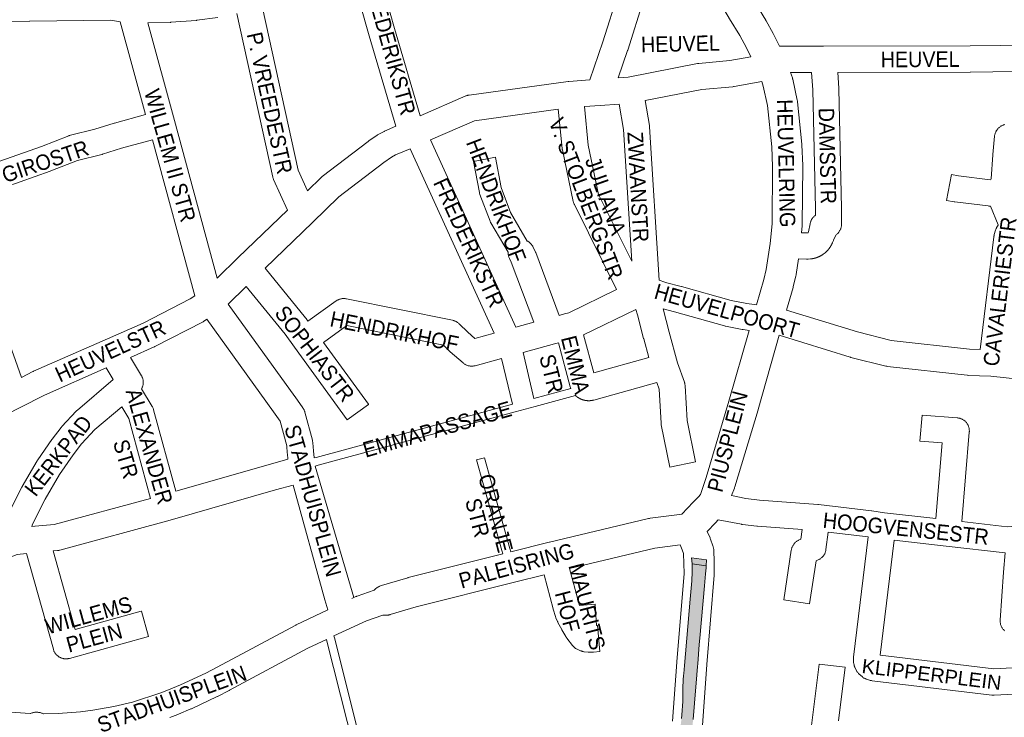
# Paper-space layout 'Layout1' of a CAD drawing. Header units: metres. Extents: x 123097 to 144122, y 392739 to 407589.
# Tile 201 of 256: x 134091 to 134579, y 396188 to 396534. Entities that reach past the tile are written whole.
import ezdxf
from ezdxf.enums import TextEntityAlignment as Align

# ---------------------------------------------------------------- set-up
doc = ezdxf.new("R2010")
doc.units = ezdxf.units.M
doc.header["$MEASUREMENT"] = 0
for name, color, linetype, lineweight in [('gs-anno-wegen algemeen tekst', 7, 'Continuous', 0), ('gs-knt-aanvullende hoofdweg', 7, 'Continuous', 0), ('gs-knt-paden', 7, 'Continuous', 0), ('gs-knt-wegen algemeen', 7, 'Continuous', 0), ('ir-ARC-asfalt-hoofdwegen-te inspecteren', 5, 'Continuous', 0)]:
    doc.layers.add(name, color=color, linetype=linetype, lineweight=lineweight)
doc.styles.add('Style-Arial', font='arial.ttf')

psp = doc.layouts.get("Layout1")

# ---------------------------------------------------------------- hatches: boundary and pattern name
at = {"layer": 'ir-ARC-asfalt-hoofdwegen-te inspecteren', "linetype": 'Continuous', "lineweight": 13}
psp.add_hatch(color=5, dxfattribs=at).paths.add_polyline_path([(134430.67, 396253.406), (134431.186, 396259.325), (134431.454, 396262.327), (134431.526, 396263.299), (134424.575, 396264.255), (134424.602, 396263.303), (134424.638, 396260.302), (134424.368, 396255.925), (134423.582, 396246.832), (134420.761, 396213.938), (134420.396, 396209.944), (134420.35, 396208.927), (134420.19, 396206.689), (134420.002, 396202.708), (134419.918, 396196.022), (134419.483, 396189.35), (134419.319, 396187.562), (134418.876, 396184.018), (134418.658, 396182.779), (134417.028, 396172.931), (134414.93, 396162.351), (134420.741, 396160.852), (134422.074, 396166.454), (134423.124, 396171.373), (134423.301, 396172.39), (134423.76, 396175.361), (134424.054, 396177.495), (134424.55, 396181.484), (134424.707, 396183.12), (134425.033, 396187.083), (134425.701, 396195.199), (134426.899, 396209.308), (134427.239, 396213.306), (134427.36, 396214.775), (134428.146, 396224.355), (134428.437, 396227.48)], flags=0)

# ---------------------------------------------------------------- linework, layer by layer
at = {"layer": 'gs-anno-wegen algemeen tekst', "color": 7, "linetype": 'Continuous', "flags": 128}
for points in [[(134294.771, 396474.745), (134337.163, 396381.743)], [(134326.405, 396378.775), (134284.658, 396470.361)], [(134334.476, 396438.722), (134342.805, 396424.534)], [(134342.805, 396424.534), (134342.808, 396424.532)], [(134340.705, 396369.214), (134346.066, 396346.388)], [(134335.424, 396343.504), (134330.074, 396366.281)]]:
    psp.add_lwpolyline(points, dxfattribs=at)
psp.add_lwpolyline([(134333.303, 396418.955), (134324.738, 396433.542), (134324.626, 396433.744), (134324.521, 396433.95), (134324.426, 396434.161), (134324.339, 396434.375), (134319.322, 396447.582), (134319.24, 396447.815), (134319.167, 396448.052), (134319.106, 396448.291), (134319.056, 396448.533), (134316.175, 396464.05, -0.3713354), (134316.182, 396464.061), (134326.998, 396466.069, -0.3713372), (134327.009, 396466.062), (134329.8, 396451.032), (134334.476, 396438.722)], format="xyb", dxfattribs=at)
at = {"layer": 'gs-knt-aanvullende hoofdweg', "color": 7, "linetype": 'Continuous', "flags": 128}
for points in [[(134432.595, 396627.53), (134432.101, 396623.34), (134431.616, 396608.56), (134431.963, 396605), (134432.863, 396599.562), (134435.047, 396588.13), (134435.855, 396583.901), (134437.004, 396579.275), (134437.685, 396577.109), (134440.672, 396569.961), (134443.244, 396564.697), (134447.385, 396557.177), (134455.852, 396542.776), (134457.906, 396539.522), (134458.015, 396539.345), (134461.113, 396534.123), (134461.154, 396534.053), (134461.273, 396533.847), (134464.737, 396527.564), (134464.895, 396527.26), (134467.865, 396521.239)], [(134453.703, 396515.996), (134451.5, 396520.462), (134448.196, 396526.455), (134443.087, 396534.859), (134443.022, 396534.967), (134442.964, 396535.061), (134434.383, 396549.656), (134434.278, 396549.84), (134429.998, 396557.613), (134429.829, 396557.938), (134427.08, 396563.565), (134426.986, 396563.765), (134426.899, 396563.966), (134423.695, 396571.633), (134423.57, 396571.952), (134423.46, 396572.276), (134422.607, 396574.988), (134422.541, 396575.208), (134422.482, 396575.431), (134421.62, 396578.903)], [(134473.426, 396508.225), (134474.283, 396505.598), (134474.36, 396505.346), (134474.395, 396505.219), (134474.406, 396505.175), (134474.429, 396505.092), (134474.488, 396504.835), (134476.701, 396494.447), (134476.752, 396494.183), (134476.774, 396494.051), (134476.781, 396494.004), (134476.794, 396493.918), (134476.826, 396493.652), (134478.99, 396472.657), (134479.01, 396472.432), (134479.023, 396472.207), (134479.458, 396461.998), (134479.464, 396461.806), (134479.465, 396461.614), (134479.217, 396432.673), (134479.208, 396432.373), (134479.188, 396432.075), (134478.885, 396428.65)], [(134456.534, 396392.893), (134460.141, 396405.469), (134461.358, 396410.482), (134463.338, 396423.36), (134464.2, 396433.101), (134464.444, 396461.55), (134464.026, 396471.342), (134461.927, 396491.711), (134459.88, 396501.318), (134459.086, 396503.754)], [(134477.354, 396415.681), (134476.155, 396407.881), (134476.099, 396407.564), (134476.03, 396407.249), (134474.7, 396401.774), (134474.621, 396401.477), (134471.405, 396390.26)], [(134428.657, 396298.665), (134431.478, 396307.116), (134442.846, 396345.057), (134452.902, 396380.207)], [(134467.819, 396377.74), (134457.273, 396340.88), (134457.247, 396340.791), (134445.768, 396302.479), (134445.663, 396302.156), (134445.544, 396301.838), (134444.073, 396298.174)], [(134102.977, 396189.819), (134110.128, 396190.054), (134121.263, 396190.949), (134127.309, 396191.741), (134137.812, 396193.446), (134147.104, 396195.675), (134161.111, 396200.315), (134164.896, 396201.726), (134170.839, 396204.246), (134183.321, 396210.136), (134189.004, 396213.057), (134227.976, 396233.971), (134228.127, 396234.05), (134228.28, 396234.125), (134240.699, 396239.973), (134243.865, 396241.464), (134242.489, 396246.443), (134226.728, 396303.447), (134217.888, 396300.98), (134165.775, 396285.996), (134165.688, 396285.974)], [(134334.589, 396270.277), (134353.706, 396275.077), (134353.797, 396275.099), (134402.976, 396286.794), (134403.235, 396286.851), (134403.323, 396286.867), (134403.366, 396286.876), (134403.409, 396286.883), (134403.497, 396286.899), (134403.76, 396286.937), (134415.629, 396288.455), (134419.524, 396288.953), (134425.171, 396294.997), (134425.215, 396295.043), (134425.86, 396295.733), (134425.915, 396295.792), (134427.671, 396297.632), (134428.65, 396298.657), (134428.655, 396298.661)], [(134428.655, 396298.661), (134428.657, 396298.665)], [(134428.655, 396298.661), (134428.657, 396298.665)], [(134437.521, 396286.189), (134436.146, 396284.742), (134436.124, 396284.719), (134432.051, 396280.359)], [(134432.051, 396280.359), (134433.482, 396277.153), (134433.59, 396276.898), (134433.689, 396276.639), (134434.879, 396273.338), (134434.989, 396273.008), (134435.084, 396272.674), (134435.163, 396272.336), (134435.227, 396271.994), (134435.275, 396271.65), (134435.306, 396271.304), (134435.322, 396270.957), (134435.444, 396265.451), (134435.576, 396259.442), (134435.577, 396259.183), (134435.575, 396259.098), (134435.574, 396259.053), (134435.572, 396259.012), (134435.57, 396258.923), (134435.553, 396258.665), (134431.94, 396214.42), (134429.674, 396184.095)], [(134418.58, 396273.69), (134406.062, 396272.089), (134363.8, 396262.039)], [(134414.776, 396186.293), (134416.964, 396215.565), (134416.968, 396215.616), (134420.551, 396259.499), (134420.333, 396269.399), (134419.653, 396271.284), (134418.58, 396273.69)], [(134266.859, 396251.211), (134266.904, 396251.264), (134266.948, 396251.311), (134266.99, 396251.359), (134267.074, 396251.446), (134267.155, 396251.534), (134267.201, 396251.578), (134267.245, 396251.625), (134267.333, 396251.708), (134267.419, 396251.792), (134267.467, 396251.834), (134267.513, 396251.878), (134267.606, 396251.957), (134267.695, 396252.036), (134267.745, 396252.076), (134267.794, 396252.117), (134267.889, 396252.191), (134267.983, 396252.266), (134268.035, 396252.303), (134268.085, 396252.343), (134268.183, 396252.411), (134268.282, 396252.482), (134268.336, 396252.518), (134268.388, 396252.553), (134268.488, 396252.616), (134268.591, 396252.683), (134268.646, 396252.715), (134268.7, 396252.749), (134268.806, 396252.808), (134268.909, 396252.869), (134268.965, 396252.897), (134269.022, 396252.929), (134269.079, 396252.957), (134269.132, 396252.984), (134269.237, 396253.038), (134269.294, 396253.065), (134269.352, 396253.093), (134269.463, 396253.142), (134269.515, 396253.165), (134269.572, 396253.192), (134269.628, 396253.216), (134269.69, 396253.24), (134270.032, 396253.375), (134270.444, 396253.511), (134283.514, 396257.4), (134283.518, 396257.401), (134283.825, 396257.485), (134330.689, 396269.296)], [(134351.149, 396258.949), (134336.492, 396255.269), (134287.65, 396242.96), (134274.797, 396239.129), (134274.675, 396239.092), (134274.558, 396239.06), (134274.443, 396239.027), (134274.38, 396239.012), (134274.32, 396238.995), (134274.205, 396238.97), (134274.085, 396238.942), (134274.02, 396238.93), (134273.96, 396238.916), (134273.845, 396238.897), (134273.723, 396238.874), (134273.656, 396238.865), (134273.596, 396238.855), (134273.481, 396238.841), (134273.357, 396238.825), (134273.292, 396238.819), (134273.23, 396238.812), (134273.11, 396238.803), (134272.99, 396238.793), (134272.928, 396238.791), (134272.862, 396238.786), (134272.739, 396238.784), (134272.621, 396238.78), (134272.559, 396238.78), (134272.494, 396238.779), (134272.373, 396238.783), (134272.253, 396238.784), (134272.189, 396238.788), (134272.125, 396238.79), (134272.004, 396238.799), (134271.885, 396238.807), (134271.822, 396238.814), (134271.758, 396238.819), (134271.639, 396238.834), (134271.519, 396238.847), (134271.455, 396238.858), (134271.392, 396238.866), (134271.275, 396238.887), (134271.155, 396238.906), (134271.127, 396238.912)], [(134255.818, 396247.092), (134257.833, 396248.042), (134258.043, 396248.136), (134258.257, 396248.223), (134258.473, 396248.302), (134266.859, 396251.211)], [(134271.127, 396238.912), (134263.068, 396236.115), (134246.945, 396228.523)], [(134243.239, 396226.778), (134233.982, 396222.418), (134195.109, 396201.557), (134195.007, 396201.503), (134189.174, 396198.506), (134188.977, 396198.409), (134176.278, 396192.416), (134176.041, 396192.309), (134169.846, 396189.683), (134169.58, 396189.578), (134165.548, 396188.074)], [(134025.278, 396197.964), (134025.301, 396197.848), (134025.333, 396197.686), (134025.356, 396197.535), (134025.379, 396197.372), (134025.395, 396197.22), (134025.41, 396197.057), (134025.418, 396196.904), (134025.424, 396196.773), (134046.12, 396194.6), (134071.568, 396191.928), (134089.015, 396190.547), (134096.233, 396189.975)], [(134096.233, 396189.975), (134096.508, 396190.1), (134096.85, 396190.236), (134097.199, 396190.355), (134097.553, 396190.457), (134097.912, 396190.541), (134098.275, 396190.607), (134098.64, 396190.656), (134099.007, 396190.687), (134099.376, 396190.7), (134099.744, 396190.694), (134100.112, 396190.671), (134100.478, 396190.629), (134100.842, 396190.57), (134101.203, 396190.493), (134101.559, 396190.398), (134101.91, 396190.286), (134102.255, 396190.156), (134102.594, 396190.01), (134102.925, 396189.848), (134102.977, 396189.819)]]:
    psp.add_lwpolyline(points, dxfattribs=at)
at = {"layer": 'gs-knt-paden', "color": 7, "linetype": 'Continuous', "flags": 128}
for points in [[(134346.066, 396346.388), (134364.383, 396351.353)], [(134366.767, 396347.835), (134346.675, 396342.388), (134341.731, 396341.048), (134336.787, 396339.708), (134239.124, 396313.238), (134239.097, 396313.231), (134237.655, 396312.862)], [(134237.183, 396316.89), (134238.086, 396317.122), (134335.424, 396343.504)], [(134260.415, 396158.566), (134243.275, 396226.635), (134243.239, 396226.778)], [(134246.945, 396228.523), (134247.173, 396227.617), (134264.114, 396160.338)]]:
    psp.add_lwpolyline(points, dxfattribs=at)
psp.add_lwpolyline([(134330.689, 396269.296), (134330.231, 396270.937), (134317.679, 396315.87, -0.3842209), (134317.686, 396315.881), (134321.539, 396316.958, -0.3842207), (134321.551, 396316.951), (134334.103, 396272.018), (134334.589, 396270.277)], format="xyb", dxfattribs=at)
at = {"layer": 'gs-knt-wegen algemeen', "color": 7, "linetype": 'Continuous'}
psp.add_line((134237.672, 396312.721), (134256.826, 396247.567), dxfattribs=at)
at = {"layer": 'gs-knt-wegen algemeen', "color": 7, "linetype": 'Continuous', "flags": 128}
for points in [[(134373.778, 396504.513), (134380.245, 396523.31), (134388.075, 396547.983), (134391.694, 396560.374), (134395.39, 396574.048)], [(134409.552, 396576.542), (134404.245, 396556.913), (134404.21, 396556.787), (134400.552, 396544.261), (134400.508, 396544.117), (134392.631, 396519.297), (134392.582, 396519.148), (134387.901, 396505.544), (134392.899, 396505.908), (134427.19, 396512.577), (134427.409, 396512.616), (134427.63, 396512.647), (134427.851, 396512.671), (134443.273, 396514.054), (134453.703, 396515.996)], [(134270.633, 396554.555), (134272.595, 396545.396), (134276.915, 396529.965), (134289.702, 396486.739)], [(134277.668, 396481.521), (134264.416, 396526.317), (134264.39, 396526.409), (134260.003, 396542.08), (134259.952, 396542.275), (134259.907, 396542.471), (134257.974, 396551.491)], [(134211.457, 396540.27), (134229.169, 396459.758), (134233.838, 396449.517)], [(134189.32, 396535.5), (134178.918, 396534.073), (134178.728, 396534.05), (134178.538, 396534.032), (134166.047, 396533.065), (134165.859, 396533.053), (134165.671, 396533.046), (134154.556, 396532.83)], [(134223.906, 396439.915), (134217.036, 396454.985), (134216.927, 396455.237), (134216.829, 396455.494), (134216.742, 396455.755), (134216.666, 396456.019), (134216.601, 396456.286), (134198.751, 396537.428)], [(134140.942, 396533.258), (134136.348, 396534.143), (134096.036, 396533.645), (134095.996, 396533.644), (134030.66, 396533.236)], [(134153.507, 396487.283), (134140.942, 396533.258)], [(134154.556, 396532.83), (134167.786, 396484.425), (134167.787, 396484.419), (134167.788, 396484.415), (134167.789, 396484.411), (134188.997, 396406.139)], [(134467.865, 396521.239), (134469.041, 396521.241), (134489.765, 396521.262), (134562.475, 396521.338), (134592.844, 396521.729)], [(134483.741, 396508.236), (134473.426, 396508.225)], [(134478.885, 396428.65), (134481.391, 396428.551), (134482.037, 396428.603), (134482.045, 396428.605), (134482.054, 396428.608), (134482.062, 396428.612), (134482.071, 396428.615), (134482.079, 396428.62), (134482.087, 396428.624), (134482.095, 396428.63), (134482.102, 396428.635), (134482.109, 396428.641), (134482.116, 396428.647), (134482.123, 396428.654), (134482.129, 396428.661), (134482.135, 396428.668), (134482.14, 396428.676), (134482.145, 396428.684), (134482.15, 396428.691), (134482.285, 396429.031), (134483.072, 396433.132), (134483.136, 396433.431), (134483.215, 396433.727), (134483.308, 396434.019), (134483.414, 396434.306), (134483.534, 396434.588), (134483.667, 396434.864), (134483.812, 396435.134), (134483.97, 396435.396), (134484.141, 396435.651), (134484.323, 396435.897), (134484.516, 396436.135), (134484.721, 396436.363), (134484.936, 396436.581), (134485.161, 396436.789), (134485.395, 396436.986), (134485.639, 396437.172), (134485.681, 396437.201), (134485.705, 396440.672), (134484.398, 396499.641), (134483.741, 396508.236)], [(134595.903, 396508.748), (134562.604, 396508.319), (134562.527, 396508.318), (134496.798, 396508.249)], [(134496.798, 396508.249), (134497.393, 396500.457), (134497.404, 396500.281), (134497.41, 396500.105), (134498.724, 396440.865), (134498.726, 396440.675), (134498.67, 396432.829), (134498.66, 396432.513), (134498.634, 396432.197), (134498.594, 396431.882), (134498.538, 396431.57), (134498.466, 396431.261), (134498.38, 396430.956), (134498.279, 396430.655), (134498.164, 396430.36), (134498.034, 396430.07), (134497.891, 396429.788), (134497.734, 396429.512), (134497.563, 396429.245), (134497.38, 396428.986), (134497.184, 396428.737)], [(134289.702, 396486.739), (134312.273, 396496.523), (134312.547, 396496.635), (134312.826, 396496.734), (134313.11, 396496.82), (134313.397, 396496.893), (134313.687, 396496.953), (134313.979, 396497), (134363.093, 396503.72), (134363.501, 396503.763), (134373.778, 396504.513)], [(134459.086, 396503.754), (134445.352, 396501.198), (134445.048, 396501.149), (134444.743, 396501.114), (134429.348, 396499.733), (134401.257, 396494.27)], [(134379.007, 396491.84), (134371.116, 396491.264)], [(134371.116, 396491.264), (134373.025, 396472.118), (134378.187, 396447.659), (134394.643, 396414.55)], [(134379.013, 396491.841), (134379.01, 396491.84), (134379.007, 396491.84)], [(134379.013, 396491.841), (134379.01, 396491.84), (134379.007, 396491.84)], [(134388.347, 396492.522), (134379.013, 396491.841)], [(134394.643, 396414.55), (134390.511, 396479.956), (134388.347, 396492.522)], [(134401.257, 396494.27), (134403.402, 396481.821), (134403.437, 396481.591), (134403.464, 396481.359), (134403.483, 396481.127)], [(134057.172, 396455.704), (134101.849, 396471.463), (134115.435, 396476.745), (134115.687, 396476.837), (134115.942, 396476.919), (134116.201, 396476.99), (134128.42, 396480.074), (134137.875, 396483.033), (134138.113, 396483.102), (134153.507, 396487.283)], [(134358.167, 396489.905), (134316.631, 396484.221), (134294.771, 396474.745)], [(134387.123, 396400.429), (134366.158, 396442.606), (134366.041, 396442.855), (134365.935, 396443.108), (134365.839, 396443.366), (134365.754, 396443.627), (134365.681, 396443.892), (134365.618, 396444.16), (134360.212, 396469.776), (134360.168, 396470.007), (134360.132, 396470.24), (134360.104, 396470.474), (134358.167, 396489.905)], [(134233.838, 396449.517), (134240.576, 396456.031), (134240.756, 396456.199), (134240.942, 396456.36), (134241.135, 396456.513), (134263.869, 396473.981), (134264.022, 396474.096), (134264.179, 396474.205), (134268.36, 396477.044), (134268.605, 396477.202), (134268.857, 396477.349), (134271.479, 396478.805), (134271.76, 396478.951), (134272.048, 396479.085), (134277.668, 396481.521)], [(134403.483, 396481.127), (134408.288, 396405.063)], [(134156.926, 396474.72), (134141.645, 396470.57), (134132.134, 396467.594), (134131.959, 396467.542), (134131.783, 396467.495), (134119.778, 396464.465), (134106.471, 396459.291), (134106.278, 396459.219), (134061.385, 396443.384)], [(134177.874, 396397.406), (134156.926, 396474.72)], [(134284.658, 396470.361), (134277.519, 396467.266), (134275.43, 396466.106), (134271.65, 396463.54), (134249.36, 396446.414), (134236.262, 396433.751), (134212.819, 396411.088)], [(134061.385, 396443.384), (134067.448, 396425.654), (134091.936, 396356.855)], [(134188.997, 396406.139), (134199.474, 396416.295), (134199.48, 396416.301), (134223.906, 396439.915)], [(134567.362, 396370.702), (134574.217, 396426.655), (134574.256, 396426.921), (134574.305, 396427.185), (134574.365, 396427.447), (134574.435, 396427.707), (134575.088, 396429.915), (134575.17, 396430.173), (134575.263, 396430.428), (134575.366, 396430.679), (134575.48, 396430.925), (134575.604, 396431.166), (134575.738, 396431.402), (134576.343, 396432.418), (134576.426, 396432.552)], [(134497.184, 396428.737), (134496.977, 396428.497), (134496.758, 396428.267), (134496.528, 396428.049), (134496.288, 396427.842), (134496.04, 396427.648), (134494.717, 396425.079), (134494.611, 396424.791), (134494.206, 396423.775), (134494.159, 396423.659), (134494.116, 396423.558), (134494.072, 396423.457), (134494.027, 396423.356), (134493.982, 396423.257), (134493.936, 396423.158), (134493.888, 396423.058), (134493.84, 396422.959), (134493.792, 396422.862), (134493.742, 396422.764), (134493.692, 396422.666), (134493.64, 396422.569), (134493.589, 396422.473), (134493.536, 396422.377), (134493.482, 396422.281), (134493.428, 396422.185), (134493.373, 396422.091), (134493.317, 396421.997), (134493.26, 396421.902), (134493.202, 396421.809), (134493.145, 396421.717), (134493.085, 396421.624), (134493.025, 396421.532), (134492.965, 396421.44), (134492.904, 396421.35), (134492.842, 396421.259), (134492.778, 396421.169), (134492.715, 396421.08), (134492.651, 396420.992), (134492.586, 396420.903), (134492.52, 396420.815), (134492.453, 396420.728), (134492.386, 396420.642), (134492.318, 396420.555), (134492.249, 396420.47), (134492.18, 396420.384), (134492.11, 396420.301), (134492.039, 396420.217), (134491.968, 396420.133), (134491.895, 396420.05), (134491.823, 396419.969), (134491.749, 396419.888), (134491.675, 396419.807), (134491.6, 396419.726), (134491.525, 396419.647), (134491.449, 396419.568), (134491.372, 396419.49), (134491.294, 396419.412), (134491.216, 396419.336), (134491.137, 396419.259), (134491.058, 396419.183), (134490.978, 396419.108), (134490.898, 396419.034), (134490.816, 396418.96), (134490.734, 396418.887), (134490.651, 396418.815), (134490.569, 396418.744), (134490.485, 396418.673), (134490.4, 396418.602), (134490.315, 396418.533), (134490.231, 396418.464), (134490.144, 396418.396), (134490.058, 396418.328), (134489.97, 396418.262), (134489.883, 396418.196), (134489.795, 396418.131), (134489.706, 396418.066), (134489.617, 396418.002), (134489.528, 396417.94), (134489.437, 396417.877), (134489.346, 396417.816), (134489.254, 396417.755), (134489.163, 396417.695), (134489.071, 396417.636), (134488.978, 396417.577), (134488.884, 396417.52), (134488.791, 396417.463), (134488.697, 396417.407), (134488.602, 396417.351), (134488.506, 396417.297), (134488.411, 396417.243), (134488.315, 396417.19), (134488.218, 396417.138), (134488.121, 396417.087), (134488.025, 396417.037), (134487.927, 396416.987), (134487.828, 396416.938), (134487.729, 396416.889), (134487.631, 396416.843), (134487.532, 396416.796), (134487.432, 396416.75), (134487.331, 396416.705), (134487.231, 396416.662), (134487.13, 396416.618), (134487.029, 396416.576), (134486.927, 396416.535), (134486.826, 396416.494), (134486.723, 396416.454), (134486.621, 396416.415), (134486.518, 396416.377), (134486.415, 396416.34), (134486.311, 396416.304), (134486.207, 396416.268), (134486.103, 396416.234), (134485.999, 396416.2), (134485.895, 396416.167), (134485.789, 396416.135), (134485.684, 396416.104), (134485.579, 396416.074), (134485.473, 396416.045), (134485.367, 396416.016), (134485.261, 396415.988), (134485.155, 396415.962), (134485.048, 396415.936), (134484.941, 396415.911), (134484.834, 396415.887), (134484.728, 396415.864), (134484.62, 396415.841), (134484.512, 396415.82), (134484.404, 396415.8), (134484.297, 396415.78), (134484.189, 396415.761), (134484.08, 396415.743), (134483.971, 396415.727), (134483.864, 396415.711), (134483.755, 396415.695), (134483.646, 396415.681), (134483.537, 396415.668), (134483.429, 396415.656), (134483.247, 396415.638), (134482.052, 396415.541), (134481.79, 396415.525), (134481.528, 396415.52), (134481.266, 396415.525), (134477.354, 396415.681)], [(134342.805, 396424.534), (134342.808, 396424.532)], [(134342.808, 396424.532), (134343.048, 396424.403), (134343.321, 396424.237), (134343.586, 396424.058), (134343.841, 396423.867), (134344.087, 396423.663), (134344.323, 396423.447), (134344.548, 396423.22), (134344.761, 396422.982), (134344.963, 396422.734), (134345.152, 396422.476), (134345.328, 396422.21), (134345.491, 396421.935), (134345.64, 396421.652), (134346.712, 396419.495), (134346.808, 396419.292), (134346.898, 396419.086), (134346.98, 396418.877)], [(134337.163, 396381.743), (134346.044, 396384.194), (134334.902, 396414.003), (134333.98, 396415.858), (134333.845, 396416.147), (134333.724, 396416.443), (134333.618, 396416.744), (134333.527, 396417.051), (134333.451, 396417.361), (134333.39, 396417.675), (134333.345, 396417.991), (134333.315, 396418.309), (134333.301, 396418.628), (134333.303, 396418.948), (134333.303, 396418.955)], [(134346.98, 396418.877), (134358.651, 396387.65), (134361.24, 396388.355), (134363.418, 396388.948), (134387.123, 396400.429)], [(134212.819, 396411.088), (134232.89, 396386.341), (134232.997, 396386.206), (134233.1, 396386.068), (134234.047, 396384.764)], [(134408.288, 396405.063), (134411.009, 396404.056), (134411.314, 396403.942)], [(134411.314, 396403.942), (134411.317, 396403.941), (134411.321, 396403.94)], [(134411.314, 396403.942), (134411.317, 396403.941), (134411.321, 396403.94)], [(134411.321, 396403.94), (134419.213, 396401.935), (134419.349, 396401.898), (134443.895, 396394.981), (134451.63, 396393.474), (134455.321, 396393.03), (134456.534, 396392.893)], [(134203.429, 396401.996), (134194.412, 396393.255)], [(134091.936, 396356.855), (134097.582, 396359.755), (134097.76, 396359.843), (134097.94, 396359.925), (134134.701, 396376.057), (134152.318, 396383.789), (134175.65, 396395.871), (134177.874, 396397.406)], [(134194.412, 396393.255), (134227.598, 396347.325), (134227.653, 396347.246), (134231.556, 396341.674), (134231.714, 396341.437), (134231.861, 396341.194), (134231.998, 396340.944), (134232.124, 396340.689), (134232.239, 396340.428), (134232.342, 396340.162), (134232.433, 396339.893), (134232.513, 396339.619), (134236.249, 396325.624), (134236.318, 396325.337), (134236.375, 396325.047), (134236.418, 396324.755), (134236.449, 396324.461), (134236.773, 396320.38), (134237.183, 396316.89)], [(134234.047, 396384.764), (134248.041, 396394.781), (134248.301, 396394.958), (134248.569, 396395.122), (134248.845, 396395.273), (134249.128, 396395.41), (134249.418, 396395.534), (134249.713, 396395.643), (134250.013, 396395.738), (134250.317, 396395.819), (134250.625, 396395.884), (134250.935, 396395.935), (134251.248, 396395.971), (134251.562, 396395.991), (134251.876, 396395.997), (134252.191, 396395.987), (134252.504, 396395.962), (134252.816, 396395.922), (134253.126, 396395.867), (134305.731, 396385.18), (134306.036, 396385.11), (134306.338, 396385.026), (134306.636, 396384.927), (134306.928, 396384.814), (134307.214, 396384.687), (134307.494, 396384.546), (134307.767, 396384.393), (134308.032, 396384.226), (134308.289, 396384.046), (134308.537, 396383.855), (134308.776, 396383.652), (134309.004, 396383.437), (134313.268, 396379.236), (134316.861, 396376.142), (134326.405, 396378.775)], [(134396.736, 396390.618), (134370.751, 396378.032)], [(134403.111, 396366.713), (134400.564, 396375.985), (134400.528, 396376.12), (134397.554, 396387.937), (134396.736, 396390.618)], [(134452.902, 396380.207), (134449.84, 396380.576), (134449.606, 396380.608), (134449.374, 396380.649), (134441.142, 396382.252), (134440.881, 396382.309), (134440.621, 396382.376), (134415.885, 396389.347), (134410.26, 396390.801)], [(134471.405, 396390.26), (134506.552, 396379.401), (134523.326, 396375.228), (134562.131, 396370.87), (134567.362, 396370.702)], [(134183.816, 396385.687), (134182.709, 396384.923), (134182.48, 396384.772), (134182.245, 396384.63), (134182.004, 396384.499), (134158.12, 396372.131), (134157.932, 396372.038), (134157.742, 396371.951), (134146.003, 396366.799)], [(134168.523, 396300.334), (134214.315, 396313.501), (134214.364, 396313.515), (134224.149, 396316.244), (134223.827, 396318.983), (134223.803, 396319.226), (134223.516, 396322.839), (134220.23, 396335.149), (134217.016, 396339.738), (134183.816, 396385.687)], [(134330.074, 396366.281), (134316.976, 396362.667), (134316.667, 396362.59), (134316.354, 396362.528), (134316.039, 396362.482), (134315.721, 396362.45), (134315.402, 396362.435), (134315.083, 396362.435), (134314.765, 396362.451), (134314.447, 396362.482), (134314.132, 396362.529), (134313.819, 396362.591), (134313.51, 396362.669), (134313.204, 396362.761), (134312.904, 396362.868), (134312.609, 396362.99), (134312.321, 396363.127), (134312.039, 396363.277), (134311.766, 396363.441), (134311.5, 396363.618), (134311.244, 396363.808), (134310.997, 396364.01), (134304.607, 396369.512), (134304.444, 396369.657), (134304.286, 396369.808), (134301.244, 396372.805), (134253.313, 396382.543), (134241.703, 396374.232)], [(134358.331, 396374.07), (134356.352, 396373.531), (134340.705, 396369.214)], [(134364.383, 396351.353), (134364.352, 396351.434), (134364.314, 396351.536), (134364.218, 396351.819), (134364.135, 396352.106), (134358.331, 396374.07)], [(134370.751, 396378.032), (134375.749, 396359.119), (134403.111, 396366.713)], [(134830.397, 396323.65), (134754.751, 396337.99), (134751.424, 396337.695), (134751.161, 396337.677), (134750.898, 396337.67), (134750.635, 396337.674), (134750.372, 396337.688), (134750.11, 396337.712), (134694.588, 396344.065), (134632.046, 396351.041), (134572.642, 396357.505), (134561.453, 396357.865), (134561.194, 396357.879), (134560.936, 396357.903), (134521.445, 396362.338), (134521.162, 396362.376), (134520.88, 396362.427), (134520.601, 396362.489), (134503.233, 396366.81), (134503.057, 396366.856), (134502.882, 396366.907), (134467.819, 396377.74)], [(134146.003, 396366.799), (134151.45, 396357.701), (134151.605, 396357.426)], [(134133.992, 396361.528), (134103.354, 396348.082), (134091.358, 396341.921), (134071.551, 396331.747)], [(134137.446, 396355.746), (134133.992, 396361.528)], [(134085.392, 396288.933), (134085.424, 396289.01), (134085.558, 396289.293), (134092.165, 396302.417), (134092.256, 396302.591), (134092.353, 396302.762), (134099.747, 396315.475), (134099.883, 396315.7), (134100.029, 396315.919), (134107.055, 396326.022), (134107.226, 396326.256), (134111.596, 396331.978), (134111.794, 396332.224), (134112.003, 396332.461), (134119.125, 396340.118), (134119.302, 396340.3), (134119.486, 396340.476), (134119.676, 396340.645), (134137.446, 396355.746)], [(134151.605, 396357.426), (134151.747, 396357.144), (134151.875, 396356.856), (134151.989, 396356.562), (134152.089, 396356.262), (134152.174, 396355.959), (134152.244, 396355.651), (134152.299, 396355.34), (134152.339, 396355.027), (134152.364, 396354.713), (134152.374, 396354.397), (134152.368, 396354.082), (134152.347, 396353.767), (134152.311, 396353.454), (134152.26, 396353.142), (134152.193, 396352.834), (134152.112, 396352.529), (134152.016, 396352.228), (134151.906, 396351.933), (134151.781, 396351.643), (134151.643, 396351.359), (134151.568, 396351.224), (134156.817, 396342.436), (134156.963, 396342.179), (134157.097, 396341.915), (134157.219, 396341.645), (134157.328, 396341.371), (134157.425, 396341.091), (134157.51, 396340.808), (134168.523, 396300.334)], [(134406.999, 396354.28), (134375.762, 396345.61), (134375.655, 396345.581), (134375.548, 396345.554), (134375.441, 396345.529), (134375.334, 396345.504), (134375.227, 396345.481), (134375.12, 396345.459), (134375.012, 396345.438), (134374.903, 396345.419), (134374.796, 396345.4), (134374.687, 396345.383), (134374.578, 396345.368), (134374.469, 396345.353), (134374.361, 396345.34), (134374.252, 396345.328), (134374.142, 396345.317), (134374.033, 396345.308), (134373.924, 396345.299), (134373.814, 396345.292), (134373.704, 396345.287), (134373.595, 396345.282), (134373.486, 396345.279), (134373.376, 396345.277), (134373.266, 396345.276), (134373.156, 396345.277), (134373.047, 396345.279), (134372.937, 396345.282), (134372.827, 396345.286), (134372.717, 396345.292), (134372.608, 396345.299), (134372.499, 396345.307), (134372.389, 396345.317), (134372.279, 396345.327), (134372.171, 396345.339), (134372.062, 396345.352), (134371.953, 396345.367), (134371.844, 396345.383), (134371.736, 396345.4), (134371.628, 396345.418), (134371.52, 396345.437), (134371.412, 396345.458), (134371.305, 396345.48), (134371.197, 396345.503), (134371.09, 396345.528), (134370.983, 396345.553), (134370.878, 396345.58), (134370.771, 396345.608), (134370.665, 396345.638), (134370.559, 396345.668), (134370.455, 396345.7), (134370.35, 396345.733), (134370.246, 396345.767), (134370.142, 396345.802), (134370.039, 396345.839), (134369.936, 396345.877), (134369.833, 396345.916), (134369.73, 396345.956), (134369.629, 396345.997), (134369.528, 396346.039), (134369.427, 396346.083), (134369.327, 396346.128), (134369.228, 396346.173), (134369.128, 396346.221), (134369.029, 396346.269), (134368.931, 396346.318), (134368.834, 396346.369), (134368.737, 396346.42), (134368.641, 396346.473), (134368.545, 396346.527), (134368.451, 396346.581), (134368.356, 396346.638), (134368.262, 396346.695), (134368.169, 396346.753), (134368.077, 396346.812), (134367.985, 396346.872), (134367.894, 396346.934), (134367.803, 396346.996), (134367.714, 396347.059), (134367.625, 396347.124), (134367.537, 396347.189), (134367.45, 396347.256), (134367.364, 396347.323), (134367.278, 396347.392), (134367.192, 396347.461), (134367.108, 396347.532), (134367.025, 396347.603), (134366.943, 396347.675), (134366.861, 396347.749), (134366.78, 396347.823), (134366.767, 396347.835)], [(134141.732, 396342.302), (134128.399, 396330.971), (134121.752, 396323.825), (134117.662, 396318.469), (134110.869, 396308.701), (134103.706, 396296.386), (134097.471, 396284.001), (134097.145, 396282.839)], [(134155.985, 396296.825), (134145.181, 396336.527), (134141.732, 396342.302)], [(134562.04, 396329.75), (134558.365, 396285.374), (134580.849, 396282.744), (134586.52, 396283.115), (134586.549, 396283.117), (134586.648, 396283.122), (134650.386, 396286.029), (134656.486, 396287.234), (134660.065, 396288.117), (134660.373, 396288.185), (134660.683, 396288.238), (134660.995, 396288.276), (134661.309, 396288.299), (134711.444, 396290.736), (134711.709, 396290.744), (134711.974, 396290.74), (134719.444, 396290.494), (134780.554, 396288.499), (134837.903, 396286.725), (134838, 396286.721), (134839.83, 396286.637)], [(134237.655, 396312.862), (134237.67, 396312.729), (134237.671, 396312.725), (134237.672, 396312.721)], [(134097.145, 396282.839), (134098.674, 396282.995), (134098.774, 396283.005), (134108.199, 396283.821), (134155.985, 396296.825)], [(134165.682, 396285.972), (134111.053, 396271.104), (134110.77, 396271.034), (134110.484, 396270.977), (134110.196, 396270.932), (134109.906, 396270.9), (134107.712, 396270.71)], [(134165.688, 396285.974), (134165.685, 396285.973), (134165.682, 396285.972)], [(134165.688, 396285.974), (134165.685, 396285.973), (134165.682, 396285.972)], [(134584.197, 396199.719), (134574.402, 396199.173), (134574.118, 396199.164), (134573.834, 396199.166), (134573.55, 396199.181), (134573.268, 396199.209), (134513.816, 396206.312), (134513.507, 396206.356), (134513.202, 396206.415), (134512.899, 396206.489), (134512.6, 396206.577), (134511.153, 396207.041), (134510.87, 396207.139), (134510.591, 396207.25), (134510.318, 396207.374), (134510.051, 396207.51), (134509.791, 396207.658), (134509.537, 396207.818), (134509.291, 396207.99), (134509.054, 396208.173), (134508.825, 396208.366), (134507.496, 396209.544), (134507.275, 396209.749), (134507.063, 396209.964), (134506.862, 396210.189), (134506.671, 396210.423), (134506.492, 396210.665), (134506.324, 396210.916), (134506.167, 396211.174), (134506.023, 396211.439), (134505.487, 396212.481), (134505.364, 396212.733), (134505.252, 396212.99), (134505.152, 396213.252), (134505.062, 396213.517), (134504.984, 396213.787), (134504.918, 396214.059), (134504.726, 396214.931), (134504.67, 396215.218), (134504.626, 396215.507), (134504.596, 396215.798), (134504.579, 396216.09), (134504.574, 396216.382), (134504.581, 396217.275), (134504.588, 396217.518), (134504.603, 396217.76), (134504.628, 396218.001), (134511.816, 396277.778)], [(134524.72, 396276.041), (134517.855, 396218.942)], [(134579.601, 396231.063), (134579.366, 396231.276), (134579.142, 396231.501), (134578.929, 396231.736), (134578.727, 396231.981), (134578.538, 396232.236), (134578.362, 396232.499), (134578.198, 396232.771), (134578.048, 396233.051), (134577.912, 396233.338), (134577.79, 396233.631), (134577.682, 396233.929), (134577.589, 396234.233), (134577.511, 396234.54), (134577.448, 396234.851), (134577.4, 396235.165), (134577.368, 396235.481), (134577.351, 396235.797), (134577.349, 396236.115), (134577.363, 396236.432), (134578.982, 396260.124), (134578.991, 396260.242), (134579.816, 396269.756), (134550.621, 396273.171), (134524.72, 396276.041)], [(134094.538, 396269.485), (134089.823, 396269.003), (134015.985, 396240.545)], [(134363.8, 396262.039), (134368.206, 396245.454)], [(134517.855, 396218.942), (134574.247, 396212.205), (134583.472, 396212.718)]]:
    psp.add_lwpolyline(points, dxfattribs=at)
for points in [[(134576.426, 396432.552), (134572.501, 396441.903), (134572.336, 396441.897), (134572.046, 396441.899), (134571.756, 396441.915), (134571.467, 396441.943), (134554.907, 396443.941), (134554.688, 396443.971), (134554.469, 396444.009), (134550.761, 396444.715, -0.3710444), (134550.754, 396444.726), (134553.186, 396457.498, -0.3710411), (134553.197, 396457.505), (134556.687, 396456.841), (134572.312, 396454.955), (134572.648, 396455.063), (134572.725, 396455.13), (134572.904, 396455.435), (134572.91, 396455.459), (134573.696, 396467.365), (134573.711, 396467.553), (134574.567, 396476.544), (134574.605, 396476.859), (134574.658, 396477.171), (134574.726, 396477.48), (134574.809, 396477.786), (134574.907, 396478.088), (134575.019, 396478.384), (134575.146, 396478.674), (134575.287, 396478.958), (134575.441, 396479.235), (134575.609, 396479.504), (134575.789, 396479.764), (134575.982, 396480.016), (134576.187, 396480.257), (134576.403, 396480.489), (134576.631, 396480.709), (134576.869, 396480.918), (134577.117, 396481.116), (134577.374, 396481.301), (134577.639, 396481.473), (134577.913, 396481.633), (134578.195, 396481.778), (134578.483, 396481.91), (134578.777, 396482.028), (134579.077, 396482.131), (134579.381, 396482.22), (134579.689, 396482.294)], [(134253.528, 396335.833, -0.2983221), (134253.517, 396335.836), (134227.316, 396371.881), (134222.67, 396378.273), (134203.429, 396401.996)], [(134410.26, 396390.801), (134413.137, 396379.366), (134417.323, 396364.129), (134420.733, 396354.501), (134420.828, 396354.212), (134420.909, 396353.918), (134420.977, 396353.622), (134421.03, 396353.322), (134421.07, 396353.021), (134421.095, 396352.718), (134422.134, 396335.439), (134426.249, 396314.892, -0.3704642), (134426.242, 396314.881), (134413.494, 396312.328, -0.3704628), (134413.483, 396312.335), (134409.28, 396333.322), (134409.228, 396333.616), (134409.189, 396333.912), (134409.165, 396334.209), (134408.154, 396351.019), (134406.999, 396354.28)], [(134241.703, 396374.232), (134264.049, 396343.491, -0.3905744), (134264.047, 396343.478), (134253.531, 396335.834), (134253.528, 396335.833)], [(134444.073, 396298.174), (134451.27, 396296.766), (134458.021, 396295.986), (134486.978, 396293.802), (134487.18, 396293.783), (134487.248, 396293.776), (134513.455, 396290.696), (134513.718, 396290.659), (134519.898, 396289.675), (134545.423, 396286.847), (134548.526, 396324.313), (134537.586, 396325.171, -0.3568308), (134537.578, 396325.181), (134538.596, 396338.143, -0.3568297), (134538.606, 396338.151), (134556.063, 396336.781), (134556.371, 396336.749), (134556.679, 396336.703), (134556.983, 396336.642), (134557.285, 396336.566), (134557.582, 396336.477), (134557.875, 396336.373), (134558.163, 396336.255), (134558.444, 396336.124), (134558.719, 396335.979), (134558.987, 396335.822), (134559.247, 396335.652), (134559.498, 396335.469), (134559.741, 396335.275), (134559.974, 396335.07), (134560.197, 396334.853), (134560.409, 396334.626), (134560.611, 396334.39), (134560.8, 396334.144), (134560.978, 396333.889), (134561.144, 396333.626), (134561.297, 396333.356), (134561.436, 396333.078), (134561.563, 396332.794), (134561.675, 396332.505), (134561.774, 396332.21), (134561.858, 396331.911), (134561.928, 396331.608), (134561.984, 396331.303), (134562.025, 396330.995), (134562.051, 396330.685), (134562.062, 396330.374), (134562.059, 396330.064), (134562.041, 396329.757), (134562.041, 396329.754), (134562.04, 396329.75)], [(134511.816, 396277.778), (134511.803, 396277.78), (134492.106, 396280.095), (134490.965, 396271.414), (134490.919, 396271.111), (134490.857, 396270.811), (134490.782, 396270.515), (134490.693, 396270.222), (134490.59, 396269.933), (134490.474, 396269.65), (134490.345, 396269.373), (134490.202, 396269.101), (134490.048, 396268.837), (134489.88, 396268.581), (134489.701, 396268.333), (134489.511, 396268.093), (134489.309, 396267.862), (134489.097, 396267.642), (134488.875, 396267.431), (134488.643, 396267.231), (134488.402, 396267.043), (134488.152, 396266.865), (134487.894, 396266.7), (134487.629, 396266.547), (134487.357, 396266.407), (134486.123, 396265.807), (134482.846, 396244.421, -0.3705027), (134482.835, 396244.414), (134469.984, 396246.383, -0.3705012), (134469.976, 396246.393), (134473.77, 396271.155), (134473.825, 396271.465), (134473.895, 396271.771), (134473.98, 396272.074), (134474.079, 396272.372), (134474.193, 396272.666), (134474.32, 396272.953), (134474.462, 396273.234), (134474.616, 396273.508), (134474.784, 396273.774), (134474.965, 396274.032), (134475.157, 396274.28), (134475.362, 396274.519), (134475.578, 396274.748), (134475.804, 396274.966), (134476.041, 396275.173), (134476.288, 396275.368), (134476.543, 396275.552), (134476.807, 396275.722), (134477.08, 396275.88), (134477.359, 396276.024), (134478.513, 396276.585), (134479.137, 396281.336), (134456.912, 396283.012), (134456.655, 396283.037), (134449.523, 396283.861), (134449.271, 396283.895), (134449.02, 396283.939), (134437.521, 396286.189)], [(134107.712, 396270.71), (134118.578, 396231.698), (134151.408, 396240.842, -0.3842049), (134151.419, 396240.836), (134154.908, 396228.312, -0.3842061), (134154.901, 396228.3), (134115.8, 396217.409), (134115.499, 396217.333), (134115.196, 396217.271), (134114.889, 396217.224), (134114.581, 396217.191), (134114.272, 396217.174), (134113.962, 396217.171), (134113.653, 396217.182), (134113.344, 396217.209), (134113.037, 396217.25), (134112.732, 396217.305), (134112.43, 396217.376), (134112.132, 396217.46), (134111.838, 396217.558), (134111.549, 396217.671), (134111.266, 396217.797), (134110.989, 396217.936), (134110.72, 396218.088), (134110.457, 396218.253), (134110.203, 396218.43), (134109.958, 396218.619), (134109.722, 396218.82), (134109.495, 396219.032), (134109.279, 396219.254), (134109.074, 396219.486), (134108.88, 396219.728), (134108.698, 396219.978), (134108.528, 396220.237), (134108.37, 396220.504), (134108.226, 396220.778), (134108.094, 396221.059), (134107.976, 396221.345), (134107.872, 396221.637), (134107.782, 396221.933), (134094.538, 396269.485)], [(134368.206, 396245.454), (134368.724, 396243.719), (134376.45, 396244.265, -0.3845533), (134376.46, 396244.256), (134377.205, 396233.703), (134377.603, 396233.741, -0.3846588), (134377.613, 396233.733), (134378.871, 396220.793, -0.3846512), (134378.862, 396220.783), (134375.672, 396220.473), (134375.401, 396220.452), (134375.129, 396220.443), (134373.856, 396220.426), (134373.573, 396220.428), (134373.29, 396220.443), (134373.008, 396220.47), (134371.072, 396220.698), (134370.799, 396220.736), (134370.528, 396220.785), (134370.259, 396220.846), (134369.994, 396220.918), (134369.731, 396221.002), (134369.472, 396221.096), (134369.218, 396221.201), (134367.816, 396221.816), (134367.55, 396221.94), (134367.289, 396222.076), (134367.035, 396222.224), (134366.788, 396222.383), (134366.549, 396222.552), (134366.317, 396222.733), (134366.094, 396222.923), (134365.879, 396223.124), (134365.674, 396223.334), (134365.478, 396223.553), (134365.293, 396223.781), (134362.441, 396227.447), (134362.252, 396227.702), (134362.076, 396227.966), (134361.913, 396228.239), (134360.005, 396231.612), (134359.915, 396231.776), (134358.046, 396235.293), (134357.934, 396235.511), (134357.83, 396235.733), (134357.057, 396237.472), (134356.95, 396237.728), (134356.853, 396237.989), (134356.768, 396238.254), (134355.702, 396241.825), (134355.648, 396242.015), (134351.149, 396258.949)], [(134483.5, 396181.41), (134487.535, 396214.591, -0.3687814), (134487.545, 396214.599), (134500.452, 396213.029, -0.3687808), (134500.459, 396213.019), (134497.234, 396186.497)]]:
    psp.add_lwpolyline(points, format="xyb", dxfattribs=at)
at = {"layer": 'ir-ARC-asfalt-hoofdwegen-te inspecteren', "color": 5, "linetype": 'Continuous', "lineweight": 13}
psp.add_lwpolyline([(134431.769, 396266.303), (134424.18, 396267.244), (134424.575, 396264.255), (134431.526, 396263.299)], close=True, dxfattribs=at)
psp.add_lwpolyline([(134425.033, 396187.083), (134425.701, 396195.199), (134426.899, 396209.308), (134427.239, 396213.306), (134427.36, 396214.775), (134428.146, 396224.355), (134428.437, 396227.48), (134430.67, 396253.406), (134431.186, 396259.325), (134431.454, 396262.327), (134431.526, 396263.299), (134424.575, 396264.255), (134424.602, 396263.303), (134424.638, 396260.302), (134424.368, 396255.925), (134423.582, 396246.832), (134420.761, 396213.938), (134420.396, 396209.944), (134420.35, 396208.927), (134420.19, 396206.689), (134420.002, 396202.708), (134419.918, 396196.022), (134419.483, 396189.35), (134419.319, 396187.562)], dxfattribs=at)
at = {"layer": 'ir-ARC-asfalt-hoofdwegen-te inspecteren', "color": 5, "linetype": 'Continuous', "lineweight": 13, "extrusion": (0, 0, -1)}
psp.add_solid([(-134431.769, 396266.303), (-134424.18, 396267.244), (-134431.526, 396263.299), (-134424.575, 396264.255)], dxfattribs=at)

# ---------------------------------------------------------------- texts
at = {"layer": 'gs-anno-wegen algemeen tekst', "color": 7, "linetype": 'Continuous', "style": 'Style-Arial', "width": 0.909091}
for s, rotation, p in [('FREDERIKSTR', 285.49319, (134274.732, 396520.592)), ('HENDRIKHOF', 290.8005, (134327.4, 396444.65)), ('FREDERIKSTR', 294.50444, (134313.795, 396423.727)), ('HENDRIKHOF', 348.55862, (134276.933, 396379.674))]:
    psp.add_text(s, height=7.7, rotation=rotation, dxfattribs=at).set_placement(p, align=Align.MIDDLE_CENTER)
at = {"layer": 'gs-anno-wegen algemeen tekst', "color": 7, "style": 'Style-Arial', "width": 0.909091}
for s, rotation, p in [('HEUVEL', 1.25152, (134418.763, 396522.446)), ('P. VREEDESTR', 282.40633, (134215.052, 396493.007)), ('HEUVEL', 0.35967, (134537.669, 396514.705)), ('WILLEM II STR', 285.7707, (134165.68, 396466.956)), ('HEUVELRING', 271.2835, (134471.244, 396463.105)), ('DAMSSTR', 271.37666, (134491.697, 396466.787)), ('V. STOLBERGSTR', 290.78577, (134371.957, 396445.586)), ('ZWAANSTR', 273.0781, (134397.779, 396451.353)), ('GIROSTR', 18.6216, (134103.731, 396464.022)), ('JULIANA', 289.57323, (134381.679, 396447.004)), ('CAVALERIESTR', 83.0384, (134577.226, 396399.447)), ('HEUVELPOORT', 344.26167, (134441.832, 396389.837)), ('SOPHIASTR', 307.64085, (134237.408, 396368.651)), ('HEUVELSTR', 24.6403, (134136.038, 396369.973)), ('EMMA', 283.92449, (134366.736, 396363.136)), ('STR', 283.92449, (134354.798, 396358.634)), ('ALEXANDER', 285.91598, (134155.353, 396322.616)), ('EMMAPASSAGE', 15.9501, (134298.128, 396331.125)), ('PIUSPLEIN', 75.40892, (134442.124, 396325.048)), ('KERKPAD', 52.21831, (134110.28, 396318.007)), ('STADHUISPLEIN', 285.76383, (134236.506, 396295.648)), ('STR', 286.21485, (134143.71, 396316.358)), ('ORANJE', 284.638, (134327.138, 396289.481)), ('STR', 284.638, (134318.13, 396287.198)), ('HOOGVENSESTR', 354.1167, (134530.574, 396281.827)), ('PALEISRING', 15.2898, (134337.453, 396263.43)), ('MAURITS', 284.638, (134372.446, 396243.172)), ('WILLEMS', 15.42407, (134125.222, 396238.811)), ('HOF', 284.638, (134362.723, 396240.739)), ('PLEIN', 15.42407, (134128.05, 396227.654))]:
    psp.add_text(s, height=7.7, rotation=rotation, dxfattribs=at).set_placement(p, align=Align.MIDDLE_CENTER)
psp.add_text('STADHUISPLEIN', height=7.7, rotation=20.00607, dxfattribs=at).set_placement((134167.878, 396193.611), align=Align.CENTER)
at = {"layer": 'gs-anno-wegen algemeen tekst', "color": 7, "style": 'Style-Arial'}
psp.add_text('KLIPPERPLEIN', height=7, rotation=352.93891, dxfattribs=at).set_placement((134543.355, 396209.425), align=Align.MIDDLE_CENTER)

doc.saveas('drawing.dxf')
